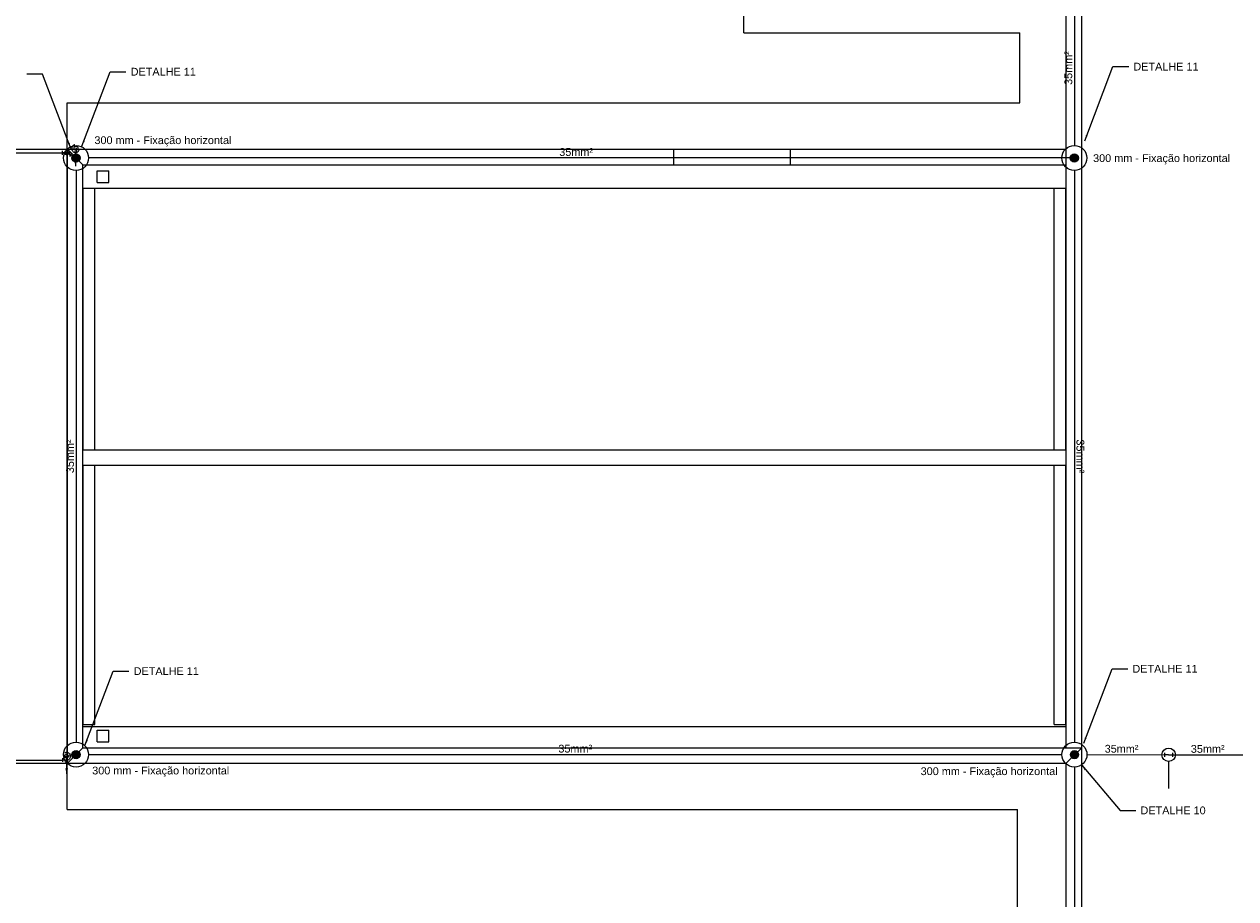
# Model space of a CAD drawing. Header units: millimetres. Extents: x 659 to 1031, y -73 to 11.
# Tile 78 of 141: x 812 to 844, y -38 to -16. Entities that reach past the tile are written whole.
import ezdxf

# ---------------------------------------------------------------- set-up
doc = ezdxf.new("R2010")
doc.units = ezdxf.units.MM
doc.header["$MEASUREMENT"] = 0
doc.linetypes.add('NULL', pattern=[0])
for name, color, linetype, lineweight in [('Cotas', 1, 'Continuous', 0), ('IFC-Acessório discreto-Contorno', 69, 'Continuous', 5), ('IFC-Elemento de mobília-Contorno', 152, 'Continuous', 5), ('IFC-Laje-Contorno', 134, 'Continuous', 5), ('IFC-Parede padrão-Contorno', 44, 'Continuous', 5), ('P-Simbol', 170, 'Continuous', 20), ('PR-Condutos 35mm²', 210, 'Continuous', 25), ('PR-Conexões', 5, 'Continuous', 20), ('PR-Textos conduto', 7, 'Continuous', 9), ('Textos', 7, 'Continuous', 9)]:
    doc.layers.add(name, color=color, linetype=linetype, lineweight=lineweight)
doc.styles.add('Arial', font='arial.ttf')
doc.dimstyles.get("Standard").update_dxf_attribs({"dimtxt": 0.18, "dimasz": 0.18, "dimexe": 0.18, "dimexo": 0.0625, "dimgap": 0.09, "dimtad": 0, "dimtih": 1, "dimtoh": 1, "dimdec": 4, "dimzin": 0, "dimdsep": 46, "dimtxsty": 'Standard', "dimcen": 0.09, "dimadec": 0, "dimazin": 0, "dimtfac": 1, "dimtdec": 4, "dimtofl": 0, "dimtmove": 0, "dimatfit": 3, "dimfxl": 1, "dimtolj": 1, "dimtzin": 0, "dimarcsym": 0})

msp = doc.modelspace()

# ---------------------------------------------------------------- hatches: boundary and pattern name
at = {"layer": 'P-Simbol', "linetype": 'Continuous'}
for points in [[(813.778, -19.194), (813.778, -19.185), (813.776, -19.176), (813.774, -19.167), (813.772, -19.159), (813.768, -19.15), (813.764, -19.142), (813.759, -19.134), (813.753, -19.127), (813.747, -19.12), (813.741, -19.114), (813.733, -19.109), (813.726, -19.104), (813.718, -19.099), (813.709, -19.096), (813.7, -19.093), (813.691, -19.091), (813.682, -19.09), (813.673, -19.09), (813.664, -19.09), (813.655, -19.091), (813.646, -19.093), (813.637, -19.096), (813.629, -19.099), (813.621, -19.104), (813.613, -19.109), (813.606, -19.114), (813.599, -19.12), (813.593, -19.127), (813.587, -19.134), (813.582, -19.142), (813.578, -19.15), (813.575, -19.159), (813.572, -19.167), (813.57, -19.176), (813.569, -19.185), (813.568, -19.194), (813.569, -19.204), (813.57, -19.213), (813.572, -19.222), (813.575, -19.23), (813.578, -19.239), (813.582, -19.247), (813.587, -19.255), (813.593, -19.262), (813.599, -19.269), (813.606, -19.275), (813.613, -19.28), (813.621, -19.285), (813.629, -19.289), (813.637, -19.293), (813.646, -19.296), (813.655, -19.298), (813.664, -19.299), (813.673, -19.299), (813.682, -19.299), (813.691, -19.298), (813.7, -19.296), (813.709, -19.293), (813.718, -19.289), (813.726, -19.285), (813.733, -19.28), (813.741, -19.275), (813.747, -19.269), (813.753, -19.262), (813.759, -19.255), (813.764, -19.247), (813.768, -19.239), (813.772, -19.23), (813.774, -19.222), (813.776, -19.213), (813.778, -19.204)], [(839.456, -19.194), (839.455, -19.185), (839.454, -19.176), (839.452, -19.167), (839.449, -19.159), (839.446, -19.15), (839.442, -19.142), (839.437, -19.134), (839.431, -19.127), (839.425, -19.12), (839.418, -19.114), (839.411, -19.109), (839.403, -19.104), (839.395, -19.099), (839.387, -19.096), (839.378, -19.093), (839.369, -19.091), (839.36, -19.09), (839.351, -19.09), (839.342, -19.09), (839.333, -19.091), (839.324, -19.093), (839.315, -19.096), (839.307, -19.099), (839.299, -19.104), (839.291, -19.109), (839.284, -19.114), (839.277, -19.12), (839.271, -19.127), (839.265, -19.134), (839.26, -19.142), (839.256, -19.15), (839.252, -19.159), (839.25, -19.167), (839.248, -19.176), (839.247, -19.185), (839.246, -19.194), (839.247, -19.204), (839.248, -19.213), (839.25, -19.222), (839.252, -19.23), (839.256, -19.239), (839.26, -19.247), (839.265, -19.255), (839.271, -19.262), (839.277, -19.269), (839.284, -19.275), (839.291, -19.28), (839.299, -19.285), (839.307, -19.289), (839.315, -19.293), (839.324, -19.296), (839.333, -19.298), (839.342, -19.299), (839.351, -19.299), (839.36, -19.299), (839.369, -19.298), (839.378, -19.296), (839.387, -19.293), (839.395, -19.289), (839.403, -19.285), (839.411, -19.28), (839.418, -19.275), (839.425, -19.269), (839.431, -19.262), (839.437, -19.255), (839.442, -19.247), (839.446, -19.239), (839.449, -19.23), (839.452, -19.222), (839.454, -19.213), (839.455, -19.204)], [(813.778, -34.547), (813.778, -34.538), (813.776, -34.529), (813.774, -34.52), (813.772, -34.512), (813.768, -34.503), (813.764, -34.495), (813.759, -34.487), (813.753, -34.48), (813.747, -34.473), (813.741, -34.467), (813.733, -34.462), (813.726, -34.457), (813.718, -34.452), (813.709, -34.449), (813.7, -34.446), (813.691, -34.444), (813.682, -34.443), (813.673, -34.443), (813.664, -34.443), (813.655, -34.444), (813.646, -34.446), (813.637, -34.449), (813.629, -34.452), (813.621, -34.457), (813.613, -34.462), (813.606, -34.467), (813.599, -34.473), (813.593, -34.48), (813.587, -34.487), (813.582, -34.495), (813.578, -34.503), (813.575, -34.512), (813.572, -34.52), (813.57, -34.529), (813.569, -34.538), (813.568, -34.547), (813.569, -34.557), (813.57, -34.566), (813.572, -34.575), (813.575, -34.583), (813.578, -34.592), (813.582, -34.6), (813.587, -34.608), (813.593, -34.615), (813.599, -34.622), (813.606, -34.628), (813.613, -34.633), (813.621, -34.638), (813.629, -34.642), (813.637, -34.646), (813.646, -34.649), (813.655, -34.651), (813.664, -34.652), (813.673, -34.652), (813.682, -34.652), (813.691, -34.651), (813.7, -34.649), (813.709, -34.646), (813.718, -34.642), (813.726, -34.638), (813.733, -34.633), (813.741, -34.628), (813.747, -34.622), (813.753, -34.615), (813.759, -34.608), (813.764, -34.6), (813.768, -34.592), (813.772, -34.583), (813.774, -34.575), (813.776, -34.566), (813.778, -34.557)], [(839.459, -34.547), (839.459, -34.538), (839.458, -34.529), (839.456, -34.52), (839.453, -34.512), (839.449, -34.503), (839.445, -34.495), (839.44, -34.487), (839.435, -34.48), (839.429, -34.473), (839.422, -34.467), (839.415, -34.462), (839.407, -34.457), (839.399, -34.452), (839.39, -34.449), (839.382, -34.446), (839.373, -34.444), (839.364, -34.443), (839.354, -34.443), (839.345, -34.443), (839.336, -34.444), (839.327, -34.446), (839.319, -34.449), (839.31, -34.452), (839.302, -34.457), (839.294, -34.462), (839.287, -34.467), (839.28, -34.473), (839.274, -34.48), (839.269, -34.487), (839.264, -34.495), (839.26, -34.503), (839.256, -34.512), (839.253, -34.52), (839.251, -34.529), (839.25, -34.538), (839.25, -34.547), (839.25, -34.557), (839.251, -34.566), (839.253, -34.575), (839.256, -34.583), (839.26, -34.592), (839.264, -34.6), (839.269, -34.608), (839.274, -34.615), (839.28, -34.622), (839.287, -34.628), (839.294, -34.633), (839.302, -34.638), (839.31, -34.642), (839.319, -34.646), (839.327, -34.649), (839.336, -34.651), (839.345, -34.652), (839.354, -34.652), (839.364, -34.652), (839.373, -34.651), (839.382, -34.649), (839.39, -34.646), (839.399, -34.642), (839.407, -34.638), (839.415, -34.633), (839.422, -34.628), (839.429, -34.622), (839.435, -34.615), (839.44, -34.608), (839.445, -34.6), (839.449, -34.592), (839.453, -34.583), (839.456, -34.575), (839.458, -34.566), (839.459, -34.557)]]:
    msp.add_hatch(color=142, dxfattribs=at).paths.add_polyline_path(points)
at = {"layer": 'PR-Condutos 35mm²', "linetype": 'Continuous'}
for points in [[(813.661, -19.403), (813.7, -19.258), (813.623, -19.258)], [(813.432, -35.042), (813.471, -34.897), (813.394, -34.897)]]:
    msp.add_hatch(color=201, dxfattribs=at).paths.add_polyline_path(points)

# ---------------------------------------------------------------- linework, layer by layer
at = {"layer": 'IFC-Acessório discreto-Contorno', "color": 8, "lineweight": 5}
for p, q in [((813.85, -19.371), (839.145, -19.371)), ((814.22, -19.821), (814.22, -19.521)), ((814.22, -19.521), (814.52, -19.521)), ((814.52, -19.821), (814.52, -19.521)), ((814.22, -19.821), (814.52, -19.821)), ((814.22, -34.221), (814.22, -33.921)), ((814.22, -33.921), (814.52, -33.921)), ((814.52, -34.221), (814.52, -33.921)), ((814.22, -34.221), (814.52, -34.221))]:
    msp.add_line(p, q, dxfattribs=at)
at = {"layer": 'IFC-Elemento de mobília-Contorno', "color": 8, "lineweight": 5}
for p, q in [((813.85, -19.971), (813.86, -19.971)), ((813.86, -19.971), (814.16, -19.971)), ((813.86, -26.704), (813.86, -19.971)), ((814.16, -26.704), (814.16, -19.971)), ((838.835, -26.704), (838.835, -19.971)), ((838.835, -19.971), (839.135, -19.971)), ((839.135, -19.971), (839.145, -19.971)), ((839.135, -26.704), (839.135, -19.971)), ((813.85, -26.704), (813.86, -26.704)), ((813.86, -26.704), (814.16, -26.704)), ((814.16, -26.703), (838.835, -26.703)), ((838.835, -26.704), (839.135, -26.704)), ((839.135, -26.704), (839.145, -26.704)), ((813.85, -27.103), (813.86, -27.103)), ((813.86, -27.103), (814.16, -27.103)), ((813.86, -33.771), (813.86, -27.103)), ((814.16, -27.103), (838.835, -27.103)), ((814.16, -33.771), (814.16, -27.103)), ((838.835, -33.771), (838.835, -27.103)), ((838.835, -27.103), (839.135, -27.103)), ((839.135, -33.771), (839.135, -27.103)), ((839.135, -27.103), (839.145, -27.103)), ((813.85, -33.771), (813.86, -33.771)), ((813.86, -33.771), (814.16, -33.771)), ((838.835, -33.771), (839.135, -33.771)), ((839.135, -33.771), (839.145, -33.771))]:
    msp.add_line(p, q, dxfattribs=at)
at = {"layer": 'IFC-Laje-Contorno', "color": 8, "lineweight": 5}
for p, q in [((830.846, -15.971), (830.846, 0.429)), ((830.846, -15.971), (832.046, -15.971)), ((832.046, -15.971), (837.945, -15.971)), ((837.945, -17.771), (837.945, -15.971)), ((813.445, -17.771), (837.945, -17.771)), ((813.445, -18.971), (813.445, -17.771)), ((805.445, -18.964), (813.445, -18.964)), ((813.445, -34.764), (813.445, -18.964)), ((813.445, -18.971), (813.45, -18.971)), ((824.907, -19.371), (834.637, -19.371)), ((837.881, -19.371), (839.145, -19.371)), ((813.85, -19.971), (839.145, -19.971)), ((839.545, -34.371), (839.545, -32.855)), ((813.85, -33.824), (839.145, -33.824)), ((805.445, -34.764), (813.445, -34.764)), ((813.445, -34.764), (813.45, -34.764)), ((813.445, -35.964), (813.445, -34.764)), ((813.445, -35.964), (837.885, -35.964)), ((837.885, -41.568), (837.885, -35.964))]:
    msp.add_line(p, q, dxfattribs=at)
at = {"layer": 'IFC-Parede padrão-Contorno', "color": 8, "lineweight": 5}
for p, q in [((839.545, -34.371), (839.545, -14.371)), ((839.145, -34.371), (839.145, -14.771)), ((813.445, -18.971), (813.45, -18.975)), ((813.45, -18.971), (813.85, -19.371)), ((813.45, -34.771), (813.45, -18.971)), ((813.45, -18.971), (829.046, -18.971)), ((829.046, -19.371), (829.046, -18.971)), ((829.046, -18.971), (832.046, -18.971)), ((832.046, -18.971), (839.145, -18.971)), ((832.046, -19.371), (832.046, -18.971)), ((813.85, -34.371), (813.85, -19.371)), ((813.85, -19.371), (829.046, -19.371)), ((820.445, -19.371), (820.445, -19.371)), ((820.645, -19.371), (820.645, -19.371)), ((828.646, -19.371), (828.646, -19.371)), ((829.046, -19.371), (829.046, -19.371)), ((829.046, -19.371), (832.046, -19.371)), ((832.046, -19.371), (832.046, -19.371)), ((832.046, -19.371), (839.145, -19.371)), ((832.446, -19.371), (832.446, -19.371)), ((813.445, -34.771), (813.445, -32.855)), ((813.45, -34.771), (813.85, -34.371)), ((813.85, -34.371), (839.545, -34.371)), ((839.145, -34.771), (839.545, -34.371)), ((839.545, -57.768), (839.545, -34.371)), ((813.445, -34.771), (813.45, -34.767)), ((813.445, -34.771), (813.45, -34.771)), ((813.45, -34.771), (839.145, -34.771)), ((839.145, -57.768), (839.145, -34.771))]:
    msp.add_line(p, q, dxfattribs=at)
at = {"layer": 'P-Simbol'}
msp.add_line((841.777, -34.723), (841.777, -35.416), dxfattribs=at)
for centre, radius in [((813.673, -19.194), 0.322), ((839.351, -19.194), 0.322), ((813.673, -19.194), 0.105), ((813.673, -19.194), 0.105), ((813.673, -19.194), 0.105), ((839.351, -19.194), 0.105), ((839.351, -19.194), 0.105), ((839.351, -19.194), 0.105), ((813.673, -34.547), 0.322), ((839.354, -34.547), 0.322), ((813.673, -34.547), 0.105), ((813.673, -34.547), 0.105), ((813.673, -34.547), 0.105), ((839.354, -34.547), 0.105), ((839.354, -34.547), 0.105), ((839.354, -34.547), 0.105), ((841.777, -34.551), 0.172)]:
    msp.add_circle(centre, radius, dxfattribs=at)
at = {"layer": 'PR-Condutos 35mm²'}
for p, q in [((839.351, -14.888), (839.351, -18.872)), ((813.673, -18.944), (813.661, -18.953)), ((805.629, -19.06), (813.326, -19.06)), ((813.341, -19.061), (813.526, -19.059)), ((813.583, -19.142), (813.528, -19.11)), ((813.673, -19.09), (813.673, -19.044)), ((839.302, -19.194), (813.995, -19.194)), ((813.673, -19.516), (813.673, -34.225)), ((839.351, -19.516), (839.354, -34.225)), ((813.426, -34.587), (813.432, -34.592)), ((813.426, -34.587), (813.433, -34.686)), ((813.57, -34.564), (813.525, -34.571)), ((813.995, -34.547), (839.032, -34.547)), ((839.677, -34.548), (841.676, -34.554)), ((841.876, -34.554), (843.687, -34.554)), ((805.629, -34.694), (813.333, -34.687)), ((839.354, -34.87), (839.351, -42.868))]:
    msp.add_line(p, q, dxfattribs=at)
for points in [[(813.645, -18.855), (813.63, -18.859), (813.615, -18.865), (813.602, -18.873), (813.59, -18.883), (813.58, -18.895), (813.572, -18.908), (813.566, -18.922), (813.563, -18.937), (813.561, -18.953), (813.563, -18.968), (813.566, -18.983), (813.572, -18.998), (813.58, -19.011), (813.59, -19.023), (813.601, -19.033), (813.614, -19.042), (813.628, -19.048), (813.643, -19.052), (813.659, -19.053), (813.674, -19.053), (813.689, -19.049), (813.704, -19.044), (813.717, -19.036), (813.73, -19.027), (813.74, -19.015), (813.749, -19.002), (813.755, -18.988)], [(813.661, -19.053), (813.661, -19.403)], [(813.382, -34.679), (813.396, -34.685), (813.411, -34.69), (813.427, -34.692), (813.442, -34.692), (813.457, -34.689), (813.472, -34.684), (813.486, -34.677), (813.498, -34.667), (813.509, -34.656), (813.518, -34.644), (813.525, -34.63), (813.53, -34.615), (813.532, -34.6), (813.532, -34.584), (813.53, -34.569), (813.525, -34.554), (813.518, -34.54), (813.509, -34.528), (813.498, -34.517), (813.486, -34.507), (813.472, -34.5), (813.457, -34.495), (813.442, -34.493), (813.427, -34.492), (813.411, -34.494), (813.396, -34.499), (813.382, -34.505)], [(813.432, -34.692), (813.432, -35.042)]]:
    msp.add_lwpolyline(points, dxfattribs=at)
at = {"layer": 'PR-Conexões'}
for p, q in [((813.673, -18.944), (813.673, -19.044)), ((813.326, -19.11), (813.326, -19.01)), ((813.426, -19.06), (813.326, -19.06)), ((813.441, -19.06), (813.528, -19.11)), ((813.553, -19.067), (813.503, -19.153)), ((813.723, -19.044), (813.623, -19.044)), ((839.302, -19.244), (839.302, -19.144)), ((839.402, -19.194), (839.302, -19.194)), ((813.376, -34.591), (813.476, -34.584)), ((813.426, -34.586), (813.525, -34.571)), ((813.426, -34.586), (813.433, -34.686)), ((813.433, -34.687), (813.426, -34.587)), ((813.517, -34.521), (813.532, -34.62)), ((841.676, -34.604), (841.676, -34.504)), ((841.776, -34.554), (841.676, -34.554)), ((841.776, -34.554), (841.876, -34.554)), ((841.876, -34.504), (841.876, -34.604)), ((813.333, -34.737), (813.333, -34.637)), ((813.433, -34.687), (813.333, -34.687)), ((813.483, -34.682), (813.383, -34.69))]:
    msp.add_line(p, q, dxfattribs=at)
for centre in [(813.673, -18.944), (813.426, -19.06), (813.441, -19.06), (813.426, -34.586)]:
    msp.add_circle(centre, 0.05, dxfattribs=at)

# ---------------------------------------------------------------- texts
at = {"layer": 'PR-Textos conduto', "linetype": 'NULL', "char_height": 0.2, "width": 1.73841, "attachment_point": 8, "line_spacing_factor": 0.6, "style": 'Arial'}
for insert, rotation in [((839.3, -16.88), 90.0002), ((813.623, -26.871), 90.0002), ((839.403, -26.871), 270.0112), ((840.565, -34.5), 359.8453)]:
    msp.add_mtext('35mm²', dxfattribs=dict(at, insert=insert, rotation=rotation))
for insert in [(826.537, -19.144), (826.514, -34.497), (842.782, -34.503)]:
    msp.add_mtext('35mm²', dxfattribs=dict(at, insert=insert))
at = {"layer": 'Textos', "linetype": 'NULL', "char_height": 0.2, "style": 'Arial'}
for s, insert, width, attachment_point, line_spacing_factor in [('DETALHE 11', (840.869, -16.843), 3.1461, 4, 0.9), ('DETALHE 11', (815.078, -16.974), 3.1461, 4, 0.9), ('300 mm - Fixação horizontal', (814.146, -18.898), 7.04878, 7, 0.6), ('300 mm - Fixação horizontal', (839.833, -19.36), 7.04878, 7, 0.6), ('DETALHE 11', (815.155, -32.399), 3.1461, 4, 0.9), ('DETALHE 11', (840.844, -32.339), 3.1461, 4, 0.9), ('300 mm - Fixação horizontal', (814.089, -35.119), 7.04878, 7, 0.6), ('300 mm - Fixação horizontal', (838.922, -35.136), 7.04878, 9, 0.6), ('DETALHE 10', (841.052, -35.984), 3.1461, 4, 0.9)]:
    msp.add_mtext(s, dxfattribs=dict(at, insert=insert, width=width, attachment_point=attachment_point, line_spacing_factor=line_spacing_factor))

# ---------------------------------------------------------------- leaders
at = {"layer": 'Cotas'}
for points in [[(813.541, -18.953), (812.812, -17.039), (812.408, -17.039)], [(813.825, -18.888), (814.554, -16.974), (814.958, -16.974)], [(839.617, -18.757), (840.345, -16.843), (840.749, -16.843)], [(813.903, -34.313), (814.631, -32.399), (815.035, -32.399)], [(839.592, -34.253), (840.32, -32.339), (840.724, -32.339)], [(839.541, -34.822), (840.528, -35.984), (840.932, -35.984)]]:
    msp.add_leader(points, dimstyle='Standard', override={"dimasz": 0.15}, dxfattribs=at)

doc.saveas('drawing.dxf')
